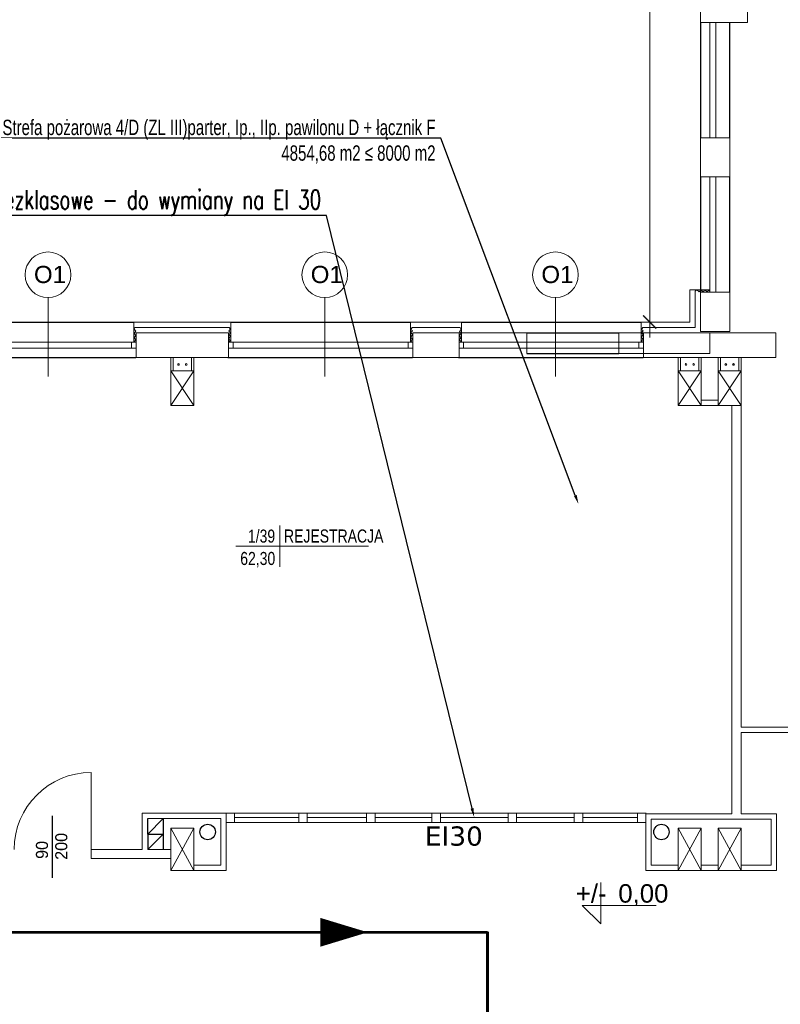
# Model space of a CAD drawing. Header units: millimetres. Extents: x 126553 to 403692, y -95821 to 38049.
# Tile 180 of 256: x 219449 to 220439, y 13474 to 14755. Entities that reach past the tile are written whole.
import ezdxf
from ezdxf import colors
from ezdxf.entities.mleader import LeaderData, LeaderLine
from ezdxf.enums import TextEntityAlignment as Align
from ezdxf.math import Vec2, Vec3

# ---------------------------------------------------------------- set-up
doc = ezdxf.new("R2010")
doc.units = ezdxf.units.MM
doc.layers.add('1  opis', color=9, linetype='Continuous')
doc.layers.add('WIDOK', color=7, linetype='Continuous')
for name, color, linetype, lineweight in [('_(06 GRUBA)', 7, 'Continuous', 40), ('A-opis', 7, 'Continuous', 18), ('docieplenie', 6, 'Continuous', 18), ('docieplenie zew.', 6, 'Continuous', 18), ('ewakaucja', 3, 'Continuous', 50), ('OKNA', 7, 'Continuous', 13), ('opisy', 7, 'Continuous', 18), ('TEREN', 1, 'Continuous', 40), ('WYMIAR', 7, 'Continuous', 18), ('ŚCIANY CIENKIE', 7, 'Continuous', 18), ('ŚCIANY GRUBE', 7, 'Continuous', 20)]:
    doc.layers.add(name, color=color, linetype=linetype, lineweight=lineweight)
doc.layers.add('KOMINY', color=94, linetype='Continuous', plot=False)
doc.styles.add('AR12', font='arial.ttf', dxfattribs={"height": 12})
doc.styles.add('Arial', font='arial.ttf')
doc.styles.add('ROMANS', font='romans.shx', dxfattribs={"width": 0.7})
doc.styles.add('RS12', font='Romans', dxfattribs={"width": 0.75, "height": 12})
doc.styles.add('RS8', font='ROMANS.SHX', dxfattribs={"width": 0.75, "height": 8})
doc.styles.add('STYLE1', font='txt', dxfattribs={"width": 0.8})
doc.linetypes.add('ZIGZAG', pattern='A,0.0001,-0.2,[131,LTYPESHP.SHX,S=0.2,R=0,X=-0.2,Y=0],-0.4,[131,LTYPESHP.SHX,S=0.2,R=180,X=0.2,Y=0],-0.2', length=0.8001)
doc.dimstyles.new('A_100', dxfattribs={"dimtxt": 26, "dimasz": 2, "dimexe": 0, "dimexo": 5, "dimgap": 0.01, "dimtad": 0, "dimdec": 4, "dimrnd": 0.5, "dimdsep": 46, "dimtxsty": 'Arial', "dimblk1": 'K', "dimblk2": 'K', "dimsah": 1, "dimcen": 10, "dimse1": 1, "dimse2": 1, "dimclrd": 256, "dimclre": 256, "dimclrt": 1, "dimadec": 0, "dimazin": 0, "dimtfac": 0.5, "dimtdec": 4, "dimtmove": 0, "dimatfit": 3, "dimldrblk": 'K', "dimfxl": 1, "dimtvp": 0.75, "dimtolj": 1, "dimtzin": 0, "dimlwd": 13, "dimarcsym": 0})

# ---------------------------------------------------------------- blocks, each defined once
blk = doc.blocks.new('METKA')
for p, q in [((0, 26.9), (0, -26.9)), ((-57.4, 0), (115.4, 0))]:
    blk.add_line(p, q)
at = {"layer": 'opisy', "style": 'STYLE1', "width": 0.8, "flags": 4}
for tag, p in [('NUMER', (-6.1, 4.5)), ('POWIERZCHNIA', (-6, -24.6))]:
    blk.add_attdef(tag, text='', height=17, dxfattribs=at).set_placement(p, align=Align.RIGHT)
for tag, p in [('NAZWA', (5.3, 4.6)), ('POSADZKA', (5.6, -24.7))]:
    blk.add_attdef(tag, p, '', height=17, dxfattribs=at)
blk = doc.blocks.new('stolarka01')
at = {"layer": 'opisy', "color": 8}
blk.add_line((7091.2, -3243.9), (7091.2, -3141.1), dxfattribs=at)
at = {"layer": 'opisy'}
blk.add_circle((7091.2, -3111.4), 29.7, dxfattribs=at)
at = {"layer": 'opisy', "insert": (7072.9, -3099.8), "char_height": 22.4, "width": 15.9, "attachment_point": 1}
blk.add_mtext('{\\fArial|b0|i0|c238|p34;O1}', dxfattribs=at)
blk = doc.blocks.new('KOTA-WA')
at = {"color": 7}
for p, q in [((0, 27), (0, 0)), ((-12, 12), (0, 0)), ((-12, 12), (36, 12))]:
    blk.add_line(p, q, dxfattribs=at)
at = {"layer": 'A-opis', "color": 7, "style": 'RS12', "width": 0.6, "flags": 4}
blk.add_attdef('ZNAK', text='', height=8, dxfattribs=at).set_placement((-6.18, 19.74), align=Align.MIDDLE)
blk.add_attdef('RZEDNA', text='', height=10, dxfattribs=at).set_placement((2.11, 11.17), align=Align.BOTTOM_LEFT)
at = {"layer": 'A-opis', "color": 7, "style": 'RS8', "width": 0.6, "flags": 4}
blk.add_attdef('UWAGA', text='', height=7, dxfattribs=at).set_placement((3.83, 8.14), align=Align.TOP_LEFT)
blk = doc.blocks.new('K')
for p, q in [((0, 10), (0, -10)), ((-10, 0), (10, 0)), ((4.24, 4.24), (-4.24, -4.24))]:
    blk.add_line(p, q)
blk.add_trace([(-4.77, -3.71), (-3.71, -4.77), (3.71, 4.77), (4.77, 3.71)])
blk = doc.blocks.new('*D2971')
at = {"layer": 'Defpoints', "color": 0, "linetype": 'ByBlock', "lineweight": -3}
for p in [(220334.7, 15994.4), (220268.8, 14361.4), (220320.7, 14361.4)]:
    blk.add_point(p, dxfattribs=at)
at = {"layer": 'WYMIAR', "linetype": 'ByBlock', "lineweight": 13}
blk.add_line((220268.8, 15992.4), (220268.8, 14363.4), dxfattribs=at)
at = {"layer": 'WYMIAR', "linetype": 'ByBlock', "lineweight": 13, "xscale": 2, "yscale": 2, "zscale": 2}
for p, rotation in [((220268.8, 15994.4), 90), ((220268.8, 14361.4), 270)]:
    blk.add_blockref('K', p, dxfattribs=dict(at, rotation=rotation))
at = {"layer": 'WYMIAR', "color": 7, "linetype": 'ByBlock', "insert": (220248.9, 15177.9), "char_height": 26, "attachment_point": 5, "rotation": 90, "style": 'Arial'}
blk.add_mtext('\\A1;1633', dxfattribs=at)
blk = doc.blocks.new('*D2984')
at = {"layer": 'Defpoints', "color": 0, "linetype": 'ByBlock', "lineweight": -3}
for p in [(220347.7, 15996.4), (214957.2, 12749.4), (220435.7, 12749.4)]:
    blk.add_point(p, dxfattribs=at)
at = {"layer": 'WYMIAR', "linetype": 'ByBlock', "lineweight": 13}
blk.add_line((214957.2, 15994.4), (214957.2, 12751.4), dxfattribs=at)
at = {"layer": 'WYMIAR', "linetype": 'ByBlock', "lineweight": 13, "xscale": 2, "yscale": 2, "zscale": 2}
for p, rotation in [((214957.2, 15996.4), 90), ((214957.2, 12749.4), 270)]:
    blk.add_blockref('K', p, dxfattribs=dict(at, rotation=rotation))
at = {"layer": 'WYMIAR', "color": 7, "linetype": 'ByBlock', "insert": (214937.3, 14372.9), "char_height": 26, "attachment_point": 5, "rotation": 90, "style": 'Arial'}
blk.add_mtext('\\A1;3247', dxfattribs=at)

msp = doc.modelspace()

# ---------------------------------------------------------------- linework, layer by layer
at = {"layer": 'docieplenie', "color": 0}
for p, q in [((220328.00466, 14401.49893), (220330.10103, 14403.21914)), ((220328.00466, 14401.49875), (220330.10103, 14403.21895)), ((220330.10103, 14403.21914), (220332.92558, 14400.71908)), ((220330.10103, 14403.21895), (220332.92558, 14400.71889)), ((220332.92558, 14400.71908), (220335.21227, 14403.24608)), ((220332.92558, 14400.71889), (220335.21227, 14403.24589)), ((220335.21227, 14403.24608), (220338.19827, 14400.71908)), ((220335.21227, 14403.24589), (220338.19827, 14400.71889)), ((220338.19827, 14400.71908), (220340.53878, 14403.24608)), ((220338.19827, 14400.71889), (220340.53878, 14403.24589)), ((220340.53878, 14403.24608), (220343.3365, 14400.63845)), ((220340.53878, 14403.24589), (220343.3365, 14400.63826)), ((220343.3365, 14400.63845), (220345.54238, 14403.21914)), ((220343.3365, 14400.63826), (220345.54238, 14403.21895)), ((220345.54238, 14403.21914), (220346.59159, 14402.06326)), ((220345.54238, 14403.21895), (220346.59159, 14402.06307)), ((219723.72702, 14361.36048), (219723.72702, 14335.36048)), ((219960.25803, 14349.94168), (219957.9889, 14347.67417)), ((219959.74706, 14354.31586), (219958.07562, 14351.71691)), ((219958.07562, 14351.71691), (219960.25803, 14349.94168)), ((220023.43944, 14351.63306), (220021.17031, 14349.36555)), ((220021.17031, 14349.36555), (220023.43944, 14346.58265)), ((220022.16774, 14354.31586), (220023.43944, 14351.63306)), ((220260.25803, 14349.94168), (220257.9889, 14347.67417)), ((220259.74706, 14354.31586), (220258.07562, 14351.71691)), ((220258.07562, 14351.71691), (220260.25803, 14349.94168)), ((219597.72702, 14335.36048), (219597.72702, 14347.36048)), ((219723.18897, 14337.62766), (219721.11648, 14335.59886)), ((219721.18992, 14340.38491), (219723.18897, 14337.62766)), ((219960.25803, 14344.89126), (219957.77215, 14341.84811)), ((219957.77215, 14341.84811), (219960.29853, 14339.32783)), ((219957.9889, 14347.67417), (219960.25803, 14344.89126)), ((219960.47242, 14339.28204), (219958.02324, 14336.8855)), ((219958.02324, 14336.8855), (219959.04371, 14335.61081)), ((220023.43944, 14346.58265), (220020.95357, 14343.5395)), ((220020.95357, 14343.5395), (220023.47995, 14341.01921)), ((220023.47995, 14341.01921), (220020.97808, 14338.25872)), ((220020.97808, 14338.25872), (220023.47995, 14336.27949)), ((220023.47995, 14336.27949), (220022.75018, 14335.70653)), ((220260.25803, 14344.89126), (220257.77215, 14341.84811)), ((220257.77215, 14341.84811), (220260.29853, 14339.32783)), ((220257.9889, 14347.67417), (220260.25803, 14344.89126)), ((220260.47242, 14339.28204), (220258.02324, 14336.8855)), ((220258.02324, 14336.8855), (220259.04371, 14335.61081))]:
    msp.add_line(p, q, dxfattribs=at)
at = {"layer": 'docieplenie', "color": 0, "linetype": 'ZIGZAG'}
for p, q in [((220328.00466, 14354.31604), (220328.00466, 14401.49893)), ((220328.00466, 14354.31586), (220328.00466, 14401.49875)), ((219600.20856, 14349.81531), (219597.9519, 14346.41637)), ((219599.16578, 14354.33213), (219597.98462, 14352.33173)), ((219597.98462, 14352.33173), (219600.20856, 14349.81531)), ((219599.16578, 14354.33213), (219721.89812, 14354.33213)), ((219723.24994, 14352.02841), (219721.18992, 14349.90557)), ((219721.18992, 14349.90557), (219723.31436, 14347.07512)), ((219721.89812, 14354.33213), (219723.24994, 14352.02841)), ((219959.74706, 14354.31586), (220022.16774, 14354.31586)), ((220259.74706, 14354.31586), (220328.00466, 14354.31586)), ((220295.73943, 14354.31604), (220328.00466, 14354.31604)), ((219597.9519, 14346.41637), (219600.37717, 14343.76689)), ((219600.37717, 14343.76689), (219598.08779, 14340.89099)), ((219598.08779, 14340.89099), (219600.44247, 14338.34179)), ((219600.44247, 14338.34179), (219598.21854, 14335.79268)), ((219723.31436, 14347.07512), (219721.18992, 14345.33821)), ((219721.18992, 14345.33821), (219723.24994, 14342.89377)), ((219723.24994, 14342.89377), (219721.18992, 14340.38491))]:
    msp.add_line(p, q, dxfattribs=at)
at = {"layer": 'docieplenie', "color": 0, "lineweight": 0}
msp.add_lwpolyline([(219542.09127, 13675.36048), (219542.09127, 13775.36048)], dxfattribs=at)
at = {"layer": 'docieplenie', "color": 0, "lineweight": 30}
msp.add_lwpolyline([(219491.93028, 13638.35568), (219491.93028, 13719.22362)], dxfattribs=at)
at = {"layer": 'docieplenie', "color": 0, "lineweight": 0}
msp.add_arc((219542.09127, 13675.36048), 100, 90, 180, dxfattribs=at)
at = {"layer": 'docieplenie zew.', "color": 0}
for p, q in [((220346.72702, 14403.36067), (220320.72702, 14403.36067)), ((220320.72702, 14403.36067), (220320.72702, 14361.36067)), ((220346.72702, 14403.36048), (220320.72702, 14403.36048)), ((220320.72702, 14403.36048), (220320.72702, 14361.36048)), ((220346.72702, 14400.36067), (220346.72702, 14403.36067)), ((220346.72702, 14400.36048), (220346.72702, 14403.36048)), ((219597.72702, 14335.36048), (219597.72702, 14361.36048)), ((219597.72702, 14347.36048), (219597.72702, 14361.36048)), ((219597.72702, 14361.36048), (219723.72702, 14361.36048)), ((219723.72702, 14361.36048), (219723.72702, 14335.36048)), ((219960.72702, 14361.36048), (219957.72702, 14361.36048)), ((219957.72702, 14361.36048), (219957.72702, 14335.36048)), ((220023.72702, 14361.36048), (219960.72702, 14361.36048)), ((220023.72702, 14347.36048), (220023.72702, 14361.36048)), ((220260.72702, 14361.36048), (220257.72702, 14361.36048)), ((220257.72702, 14361.36048), (220257.72702, 14335.36048)), ((220320.72702, 14361.36048), (220260.72702, 14361.36048)), ((220320.72702, 14361.36067), (220295.73943, 14361.36067)), ((219600.72702, 14335.36048), (219597.72702, 14335.36048)), ((219600.72702, 14335.36048), (219597.72702, 14335.36048)), ((219723.72702, 14335.36048), (219720.72702, 14335.36048)), ((219723.72702, 14335.36048), (219720.72702, 14335.36048)), ((219957.72702, 14335.36048), (219960.72702, 14335.36048)), ((220020.72702, 14335.36048), (220023.72702, 14335.36048)), ((220023.72702, 14335.36048), (220023.72702, 14347.36048)), ((220257.72702, 14335.36048), (220260.72702, 14335.36048))]:
    msp.add_line(p, q, dxfattribs=at)
at = {"layer": 'ewakaucja', "color": 3, "lineweight": 60}
msp.add_lwpolyline([(219902.03008, 13567.48813, 0, 37.5, 0), (219840.32684, 13567.48813, 37.5, 37.5, 0)], format="xyseb", dxfattribs=at)
for points in [[(218565.97657, 13568.01048), (220057.5521, 13567.42436)], [(220576.80123, 13237.07418), (220057.5521, 13237.07418), (220057.5521, 13567.90587)]]:
    msp.add_lwpolyline(points, dxfattribs=at)
at = {"layer": 'KOMINY', "color": 0}
for p, q in [((219635.72702, 13715.36048), (219615.72702, 13695.36048)), ((219635.72702, 13715.36048), (219615.72702, 13695.36048)), ((219615.72702, 13695.36048), (219615.72702, 13715.36048)), ((219635.72702, 13715.36048), (219635.72702, 13675.36048)), ((219635.72702, 13715.36048), (219635.72702, 13675.36048)), ((219615.72702, 13695.36048), (219635.72702, 13695.36048)), ((219635.72702, 13695.36048), (219615.72702, 13675.36048)), ((219635.72702, 13695.36048), (219615.72702, 13675.36048)), ((219615.72702, 13695.36048), (219615.72702, 13675.36048)), ((219615.72702, 13695.36048), (219635.72702, 13695.36048))]:
    msp.add_line(p, q, dxfattribs=at)
for centre in [(219693.76342, 13698.01634), (220283.97493, 13698.01634)]:
    msp.add_circle(centre, 10, dxfattribs=at)
at = {"layer": 'OKNA'}
for p, q in [((220346.72702, 14751.36048), (220346.72702, 14601.36048)), ((220354.72702, 14751.36048), (220354.72702, 14601.36048)), ((220346.72702, 14550.36048), (220346.72702, 14400.36048)), ((220354.72702, 14550.36048), (220354.72702, 14400.36048)), ((220108.72702, 14335.36048), (220228.72702, 14335.36048)), ((220108.72702, 14327.36048), (220228.72702, 14327.36048))]:
    msp.add_line(p, q, dxfattribs=at)
at = {"layer": 'OKNA', "color": 0}
for p, q in [((220346.72702, 14453.56713), (220346.72702, 14400.36067)), ((220346.72702, 14453.56695), (220346.72702, 14400.36048)), ((220354.72702, 14453.56713), (220354.72702, 14400.36067)), ((220354.72702, 14453.56695), (220354.72702, 14400.36048)), ((219360.10202, 14335.36048), (219600.10202, 14335.36048)), ((219594.72702, 14327.36048), (219594.72702, 14335.36048)), ((219720.72702, 14335.36048), (219960.72702, 14335.36048)), ((219726.72702, 14327.36048), (219726.72702, 14335.36048)), ((219954.72702, 14327.36048), (219954.72702, 14335.36048)), ((220020.72702, 14335.36048), (220260.72702, 14335.36048)), ((220026.72702, 14327.36048), (220026.72702, 14335.36048)), ((220254.72702, 14327.36048), (220254.72702, 14335.36048)), ((219360.10202, 14327.36048), (219600.10202, 14327.36048)), ((219720.72702, 14327.36048), (219960.72702, 14327.36048)), ((220020.72702, 14327.36048), (220260.72702, 14327.36048)), ((220020.72702, 14327.36048), (220026.72702, 14327.36048)), ((220260.72702, 14327.36048), (220254.72702, 14327.36048)), ((219717.72702, 13716.90271), (219718.0735, 13716.90271))]:
    msp.add_line(p, q, dxfattribs=at)
at = {"layer": 'OKNA', "color": 4}
for p, q in [((219728.82708, 13722.36048), (220252.82099, 13722.36048)), ((219728.82708, 13710.36185), (220263.72702, 13710.36185)), ((219729.17355, 13716.90271), (219812.24956, 13716.90271)), ((219823.34961, 13716.90271), (219900.34258, 13716.90271)), ((219832.55189, 13716.90271), (219900.34258, 13716.90271)), ((219911.44264, 13716.90271), (219985.44725, 13716.90271)), ((219996.5473, 13716.90271), (220084.462, 13716.90271)), ((220095.56206, 13716.90271), (220170.48127, 13716.90271)), ((220181.58132, 13716.90271), (220252.82099, 13716.90271))]:
    msp.add_line(p, q, dxfattribs=at)
at = {"layer": 'WIDOK'}
for p, q in [((220334.72702, 14751.36048), (220334.72702, 14601.36048)), ((220372.72702, 14601.36048), (220372.72702, 14751.36048)), ((220334.72702, 14550.36048), (220334.72702, 14400.36048)), ((220372.72702, 14400.36048), (220372.72702, 14550.36048)), ((220108.72702, 14347.36048), (220228.72702, 14347.36048)), ((220108.72702, 14320.36048), (220228.72702, 14320.36048))]:
    msp.add_line(p, q, dxfattribs=at)
at = {"layer": 'WIDOK', "color": 0}
for p, q in [((220372.72702, 14400.36067), (220372.72702, 14453.56713)), ((220372.72702, 14400.36048), (220372.72702, 14453.56695)), ((219363.72702, 14361.36048), (219597.72702, 14361.36048)), ((219723.72702, 14361.36048), (219957.72702, 14361.36048)), ((220023.72702, 14361.36048), (220257.72702, 14361.36048)), ((219360.10202, 14315.36048), (219600.10202, 14315.36048)), ((219720.10202, 14315.36048), (219960.10202, 14315.36048)), ((220020.10202, 14315.36048), (220260.10202, 14315.36048))]:
    msp.add_line(p, q, dxfattribs=at)
at = {"layer": 'ŚCIANY CIENKIE', "color": 0}
for p, q in [((220334.72702, 14349.36067), (220334.72702, 14400.36067)), ((220334.72702, 14400.36067), (220372.72702, 14400.36067)), ((220334.72702, 14400.36067), (220346.72702, 14400.36067)), ((220334.72702, 14349.36048), (220334.72702, 14400.36048)), ((220334.72702, 14400.36048), (220372.72702, 14400.36048)), ((220334.72702, 14400.36048), (220346.72702, 14400.36048)), ((220372.72702, 14400.36067), (220372.72702, 14349.36067)), ((220372.72702, 14400.36048), (220372.72702, 14349.36048)), ((220334.72702, 14349.36067), (220372.72702, 14349.36067)), ((220334.72702, 14349.36048), (220372.72702, 14349.36048)), ((219675.72702, 14297.86048), (219645.72702, 14252.86048)), ((219645.72702, 14297.86048), (219675.72702, 14252.86048)), ((220335.72702, 14297.86067), (220305.72702, 14252.86067)), ((220305.72702, 14297.86067), (220335.72702, 14252.86067)), ((220335.72702, 14297.86048), (220305.72702, 14252.86048)), ((220305.72702, 14297.86048), (220335.72702, 14252.86048)), ((220387.72702, 14297.86067), (220357.72702, 14252.86067)), ((220357.72702, 14297.86067), (220387.72702, 14252.86067)), ((220387.72702, 14297.86048), (220357.72702, 14252.86048)), ((220357.72702, 14297.86048), (220387.72702, 14252.86048)), ((219675.72702, 13702.86048), (219645.72702, 13647.86048)), ((219675.72702, 13647.86048), (219645.72702, 13702.86048)), ((220305.72702, 13647.86067), (220335.72702, 13702.86067)), ((220305.72702, 13702.86067), (220335.72702, 13647.86067)), ((220335.72702, 13702.86048), (220305.72702, 13647.86048)), ((220335.72702, 13647.86048), (220305.72702, 13702.86048)), ((220387.72702, 13702.86213), (220357.72702, 13647.86213)), ((220387.72702, 13647.86213), (220357.72702, 13702.86213)), ((220357.72702, 13647.86067), (220387.72702, 13702.86067)), ((220357.72702, 13702.86067), (220387.72702, 13647.86067))]:
    msp.add_line(p, q, dxfattribs=at)
at = {"layer": 'ŚCIANY GRUBE'}
for p, q in [((220334.72702, 14751.36048), (220334.72702, 14996.36048)), ((220395.72702, 14751.36048), (220395.72702, 14777.36048)), ((220334.72702, 14751.36048), (220372.72702, 14751.36048)), ((220372.72702, 14751.36048), (220395.72702, 14751.36048)), ((220334.72702, 14601.36048), (220372.72702, 14601.36048)), ((220334.72702, 14550.36048), (220334.72702, 14601.36048)), ((220372.72702, 14550.36048), (220372.72702, 14601.36048)), ((220334.72702, 14550.36048), (220372.72702, 14550.36048)), ((220334.72702, 14349.36048), (220334.72702, 14400.36048)), ((220334.72702, 14400.36048), (220372.72702, 14400.36048)), ((220372.72702, 14349.36048), (220372.72702, 14400.36048)), ((220334.72702, 14349.36048), (220372.72702, 14349.36048)), ((220009.6912, 14347.36048), (220108.72702, 14347.36048)), ((220108.72702, 14347.36048), (220108.72702, 14320.36048)), ((220228.72702, 14347.36048), (220228.72702, 14320.36048)), ((220228.72702, 14347.36048), (220346.72702, 14347.36048)), ((220346.72702, 14320.36048), (220346.72702, 14347.36048)), ((220348.72702, 14347.36048), (220432.72702, 14347.36048)), ((220432.72702, 14347.36048), (220432.72702, 14320.36048)), ((220228.72702, 14320.36048), (220346.72702, 14320.36048)), ((220387.72702, 14297.86048), (220387.72702, 14315.36067)), ((220357.72702, 14297.86048), (220387.72702, 14297.86048)), ((220357.72702, 14297.86048), (220357.72702, 14252.86048)), ((220387.72702, 14297.86048), (220387.72702, 14252.86048)), ((220307.72702, 14252.86048), (220337.72702, 14252.86048)), ((220357.72702, 14252.86048), (220387.72702, 14252.86048)), ((220387.72702, 14252.86048), (220387.72702, 14161.41139))]:
    msp.add_line(p, q, dxfattribs=at)
at = {"layer": 'ŚCIANY GRUBE', "color": 0}
for p, q in [((219600.72702, 14347.36048), (219600.72702, 14315.36048)), ((219720.72702, 14347.36048), (219600.72702, 14347.36048)), ((219720.72702, 14315.36048), (219720.72702, 14347.36048)), ((219960.72702, 14347.36048), (219960.72702, 14315.36048)), ((220020.72702, 14347.36048), (219960.72702, 14347.36048)), ((220020.72702, 14315.36048), (220020.72702, 14347.36048)), ((220260.72702, 14315.36048), (220260.72702, 14347.36048)), ((220260.72702, 14347.36048), (220345.72702, 14347.36048)), ((220345.72702, 14347.36067), (220295.73943, 14347.36067)), ((220345.72702, 14347.36067), (220295.73943, 14347.36067)), ((220345.72702, 14347.36067), (220347.72702, 14347.36067)), ((220345.72702, 14347.36067), (220347.72702, 14347.36067)), ((220345.72702, 14347.36067), (220347.72702, 14347.36067)), ((220345.72702, 14347.36048), (220347.72702, 14347.36048)), ((220345.72702, 14347.36048), (220347.72702, 14347.36048)), ((220345.72702, 14347.36048), (220347.72702, 14347.36048)), ((220432.72702, 14347.36067), (220347.72702, 14347.36067)), ((220347.72702, 14347.36048), (220427.72702, 14347.36048)), ((220347.72702, 14347.36048), (220427.72702, 14347.36048)), ((220432.72702, 14315.36067), (220432.72702, 14347.36067)), ((219600.72702, 14315.36048), (219720.72702, 14315.36048)), ((219645.72702, 14297.86048), (219645.72702, 14315.36048)), ((219648.72702, 14297.86048), (219648.72702, 14315.36048)), ((219672.72702, 14297.86048), (219672.72702, 14315.36048)), ((219675.72702, 14297.86048), (219675.72702, 14315.36048)), ((219960.72702, 14315.36048), (220020.72702, 14315.36048)), ((220345.72702, 14315.36048), (220260.72702, 14315.36048)), ((220295.73943, 14315.36067), (220345.72702, 14315.36067)), ((220305.72695, 14297.86044), (220305.72695, 14315.36044)), ((220305.7271, 14297.86063), (220305.7271, 14315.36067)), ((220308.72695, 14297.86044), (220308.72695, 14315.36044)), ((220308.7271, 14297.86063), (220308.7271, 14315.36067)), ((220332.72695, 14297.86044), (220332.72695, 14315.36044)), ((220332.7271, 14297.86063), (220332.7271, 14315.36063)), ((220335.72695, 14297.86044), (220335.72695, 14315.36044)), ((220335.7271, 14297.86063), (220335.7271, 14315.36063)), ((220345.72702, 14315.36067), (220347.72702, 14315.36067)), ((220345.72702, 14315.36048), (220347.72702, 14315.36048)), ((220347.72702, 14315.36067), (220432.72702, 14315.36067)), ((220427.72702, 14315.36048), (220347.72702, 14315.36048)), ((220357.72695, 14297.86044), (220357.72695, 14315.36044)), ((220357.7271, 14297.86063), (220357.7271, 14315.36063)), ((220360.72695, 14297.86044), (220360.72695, 14315.36044)), ((220360.7271, 14297.86063), (220360.7271, 14315.36063)), ((220384.72695, 14297.86044), (220384.72695, 14315.36048)), ((220384.7271, 14297.86063), (220384.7271, 14315.36063)), ((220387.72695, 14297.86044), (220387.72695, 14315.36048)), ((220387.7271, 14297.86063), (220387.7271, 14315.36063)), ((219645.72702, 14297.86048), (219675.72702, 14297.86048)), ((219645.72702, 14297.86048), (219645.72702, 14252.86048)), ((219675.72702, 14252.86048), (219675.72702, 14297.86048)), ((220305.72702, 14252.86067), (220305.72702, 14297.86067)), ((220335.72702, 14297.86067), (220305.72702, 14297.86067)), ((220305.72702, 14297.86048), (220335.72702, 14297.86048)), ((220305.72702, 14297.86048), (220305.72702, 14252.86048)), ((220335.72702, 14297.86067), (220335.72702, 14252.86067)), ((220335.72702, 14252.86048), (220335.72702, 14297.86048)), ((220357.72702, 14252.86067), (220357.72702, 14297.86067)), ((220387.72702, 14297.86067), (220357.72702, 14297.86067)), ((220357.72702, 14297.86048), (220387.72702, 14297.86048)), ((220357.72702, 14297.86048), (220357.72702, 14252.86048)), ((220387.72702, 14297.86067), (220387.72702, 14252.86067)), ((220387.72702, 14252.86048), (220387.72702, 14297.86048)), ((220335.72702, 14259.86067), (220345.72702, 14259.86067)), ((220345.72702, 14259.86048), (220335.72702, 14259.86048)), ((220345.72702, 14259.86067), (220347.72702, 14259.86067)), ((220345.72702, 14259.86048), (220347.72702, 14259.86048)), ((220347.72702, 14259.86067), (220357.72702, 14259.86067)), ((220357.72702, 14259.86048), (220347.72702, 14259.86048)), ((219645.72702, 14252.86048), (219675.72702, 14252.86048)), ((220335.72702, 14252.86067), (220305.72702, 14252.86067)), ((220305.72702, 14252.86048), (220335.72702, 14252.86048)), ((220335.72702, 14252.86067), (220345.72702, 14252.86067)), ((220345.72702, 14252.86048), (220335.72702, 14252.86048)), ((220345.72702, 14252.86067), (220347.72702, 14252.86067)), ((220345.72702, 14252.86048), (220347.72702, 14252.86048)), ((220347.72702, 14252.86067), (220357.72702, 14252.86067)), ((220357.72702, 14252.86048), (220347.72702, 14252.86048)), ((220387.72702, 14252.86067), (220357.72702, 14252.86067)), ((220357.72702, 14252.86048), (220387.72702, 14252.86048)), ((220375.72702, 14252.86067), (220375.72702, 13721.55678)), ((220375.72702, 14252.86048), (220375.72702, 13721.55659)), ((220387.72702, 14252.86067), (220387.72702, 13834.36067)), ((220387.72702, 14252.86048), (220387.72702, 13834.36048)), ((220387.72702, 13834.36048), (220387.72702, 14252.86048)), ((220484.72702, 13834.36067), (220387.72702, 13834.36067)), ((220466.81041, 13834.36048), (220387.72702, 13834.36048)), ((220387.72702, 13827.36067), (220484.72702, 13827.36067)), ((220387.72702, 13827.36067), (220387.72702, 13721.55678)), ((220387.72702, 13722.31076), (220387.72702, 13827.36048)), ((220387.72702, 13827.36048), (220484.72702, 13827.36048)), ((220387.72702, 13827.36048), (220387.72702, 13721.55659)), ((219653.22702, 13722.36048), (219608.72702, 13722.36048)), ((219608.72702, 13722.36048), (219608.72702, 13675.36048)), ((219717.72702, 13722.36048), (219653.22702, 13722.36048)), ((219717.72702, 13647.86048), (219717.72702, 13722.36048)), ((220252.82099, 13722.36048), (220263.92105, 13722.36048)), ((220252.82099, 13710.36185), (220252.82099, 13722.36048)), ((220263.72702, 13722.36048), (220263.72702, 13647.86048)), ((220375.72702, 13721.55659), (220263.72702, 13721.55659)), ((220375.72702, 13721.55678), (220295.73943, 13721.55678)), ((220375.72702, 13721.55678), (220335.72702, 13721.55678)), ((220375.72702, 13721.55678), (220347.72702, 13721.55678)), ((220375.72702, 13723.36067), (220375.72702, 13721.55678)), ((220387.72702, 13721.55678), (220433.58504, 13721.55678)), ((220387.72702, 13721.55659), (220433.58504, 13721.55659)), ((220433.58504, 13721.55678), (220433.58504, 13647.86067)), ((220433.58504, 13721.55659), (220433.58504, 13647.86048)), ((219653.22702, 13715.36048), (219615.72702, 13715.36048)), ((219615.72702, 13715.36048), (219615.72702, 13675.36048)), ((219710.72702, 13715.36048), (219653.22702, 13715.36048)), ((219710.72702, 13654.86048), (219710.72702, 13715.36048)), ((220263.72702, 13710.36185), (220252.82099, 13710.36185)), ((220270.72702, 13714.55659), (220270.72702, 13654.86048)), ((220375.72702, 13714.55659), (220270.72702, 13714.55659)), ((220375.72702, 13714.55678), (220295.73943, 13714.55678)), ((220387.72702, 13714.55678), (220335.72702, 13714.55678)), ((220375.72702, 13714.55678), (220347.72702, 13714.55678)), ((220375.72702, 13714.55659), (220426.58504, 13714.55659)), ((220387.72702, 13714.55678), (220426.58504, 13714.55678)), ((220426.58504, 13714.55678), (220426.58504, 13654.86067)), ((220426.58504, 13714.55659), (220426.58504, 13654.86048)), ((219645.72702, 13702.86048), (219645.72702, 13647.86048)), ((219645.72702, 13702.86048), (219675.72702, 13702.86048)), ((219675.72702, 13647.86048), (219675.72702, 13702.86048)), ((220335.72702, 13702.86067), (220305.72702, 13702.86067)), ((220305.72702, 13647.86067), (220305.72702, 13702.86067)), ((220305.72702, 13702.86048), (220305.72702, 13647.86048)), ((220305.72702, 13702.86048), (220335.72702, 13702.86048)), ((220335.72702, 13702.86067), (220335.72702, 13647.86067)), ((220335.72702, 13647.86048), (220335.72702, 13702.86048)), ((220357.72702, 13702.86213), (220357.72702, 13647.86213)), ((220357.72702, 13702.86213), (220387.72702, 13702.86213)), ((220387.72702, 13702.86067), (220357.72702, 13702.86067)), ((220357.72702, 13647.86067), (220357.72702, 13702.86067)), ((220387.72702, 13647.86213), (220387.72702, 13702.86213)), ((220387.72702, 13702.86067), (220387.72702, 13647.86067)), ((220426.58504, 13654.86067), (220426.58504, 13694.86067)), ((220426.58504, 13654.86048), (220426.58504, 13694.86048)), ((220433.58504, 13647.86067), (220433.58504, 13694.86067)), ((220433.58504, 13647.86048), (220433.58504, 13694.86048)), ((219608.72702, 13675.36048), (219542.09127, 13675.36048)), ((219542.09127, 13675.36048), (219542.09127, 13663.36048)), ((219542.09127, 13674.07618), (219542.09127, 13663.36048)), ((219645.72702, 13675.36048), (219615.72702, 13675.36048)), ((219645.72702, 13663.36048), (219542.09127, 13663.36048)), ((219645.72702, 13647.86048), (219675.72702, 13647.86048)), ((219675.72702, 13654.86048), (219710.72702, 13654.86048)), ((219675.72702, 13647.86048), (219717.72702, 13647.86048)), ((220263.72702, 13647.86048), (220335.72702, 13647.86048)), ((220305.72702, 13654.86048), (220270.72702, 13654.86048)), ((220305.72702, 13654.86048), (220273.90272, 13654.86048)), ((220335.72702, 13647.86048), (220273.90272, 13647.86048)), ((220305.72702, 13654.86067), (220295.73943, 13654.86067)), ((220335.72702, 13647.86067), (220295.73943, 13647.86067)), ((220335.72702, 13647.86067), (220305.72702, 13647.86067)), ((220335.72702, 13654.86067), (220345.72702, 13654.86067)), ((220345.72702, 13654.86067), (220335.72702, 13654.86067)), ((220345.72702, 13654.86048), (220335.72702, 13654.86048)), ((220335.72702, 13647.86067), (220345.72702, 13647.86067)), ((220357.72702, 13647.86067), (220335.72702, 13647.86067)), ((220345.72702, 13647.86048), (220335.72702, 13647.86048)), ((220357.72702, 13654.86067), (220345.72702, 13654.86067)), ((220345.72702, 13654.86048), (220347.72702, 13654.86048)), ((220345.72702, 13647.86048), (220347.72702, 13647.86048)), ((220347.72702, 13654.86067), (220357.72702, 13654.86067)), ((220357.72702, 13654.86048), (220347.72702, 13654.86048)), ((220347.72702, 13647.86067), (220357.72702, 13647.86067)), ((220433.58504, 13647.86067), (220347.72702, 13647.86067)), ((220429.72702, 13647.86048), (220347.72702, 13647.86048)), ((220433.58504, 13647.86048), (220347.72702, 13647.86048)), ((220356.73269, 13647.86213), (220386.73269, 13647.86213)), ((220387.72702, 13647.86067), (220357.72702, 13647.86067)), ((220426.58504, 13654.86067), (220387.72702, 13654.86067)), ((220422.72702, 13654.86048), (220387.72702, 13654.86048)), ((220426.58504, 13654.86048), (220387.72702, 13654.86048))]:
    msp.add_line(p, q, dxfattribs=at)
msp.add_lwpolyline([(219717.72702, 13722.36048), (219728.82708, 13722.36048), (219728.82708, 13710.36185), (219717.72702, 13710.36185)], close=True, dxfattribs=at)
at = {"layer": 'ŚCIANY GRUBE', "color": 4}
for points in [[(219812.24956, 13722.36048), (219823.34961, 13722.36048), (219823.34961, 13710.36185), (219812.24956, 13710.36185)], [(219900.34258, 13722.36048), (219911.44264, 13722.36048), (219911.44264, 13710.36185), (219900.34258, 13710.36185)], [(219985.44725, 13722.36048), (219996.5473, 13722.36048), (219996.5473, 13710.36185), (219985.44725, 13710.36185)], [(220084.462, 13722.36048), (220095.56206, 13722.36048), (220095.56206, 13710.36185), (220084.462, 13710.36185)], [(220170.48127, 13722.36048), (220181.58132, 13722.36048), (220181.58132, 13710.36185), (220170.48127, 13710.36185)]]:
    msp.add_lwpolyline(points, close=True, dxfattribs=at)
at = {"layer": 'ŚCIANY GRUBE', "color": 0}
for centre in [(219655.81269, 14306.30644), (219665.81269, 14306.30644), (220315.81262, 14306.3064), (220325.81262, 14306.3064), (220367.64143, 14306.30658), (220367.81262, 14306.3064), (220377.64143, 14306.30658), (220377.81262, 14306.3064)]:
    msp.add_circle(centre, 1.06853, dxfattribs=at)

# ---------------------------------------------------------------- block references
at = {"layer": 'A-opis', "color": 0}
ref = msp.add_blockref('KOTA-WA', (220205.01379, 13578.45633), dxfattribs=dict(at, xscale=2, yscale=2, zscale=2))
ref.add_attrib('ZNAK', '+/-', dxfattribs={"layer": '0', "color": 101, "height": 24, "style": 'AR12', "flags": 4}).set_placement((220192.65157, 13598.88652), align=Align.BOTTOM_CENTER)
ref.add_attrib('RZEDNA', '  0,00', dxfattribs={"layer": '0', "color": 101, "height": 24, "style": 'AR12', "flags": 4}).set_placement((220209.22993, 13598.88652), align=Align.BOTTOM_LEFT)
at = {"layer": 'opisy', "color": 0}
ref = msp.add_blockref('METKA', (219787.67467, 14070.0116), dxfattribs=at)
ref.add_attrib('NAZWA', 'REJESTRACJA', (219793.01592, 14074.57059), dxfattribs={"height": 17, "style": 'STYLE1', "width": 0.8, "flags": 4})
ref.add_attrib('NUMER', '1/39', dxfattribs={"height": 17, "style": 'STYLE1', "width": 0.8, "flags": 4}).set_placement((219781.53221, 14074.47903), align=Align.RIGHT)
ref.add_attrib('POWIERZCHNIA', '62,30', dxfattribs={"height": 17, "style": 'STYLE1', "width": 0.8, "flags": 4}).set_placement((219781.63366, 14045.37383), align=Align.RIGHT)
at = {"layer": 'TEREN', "color": 0}
for p in [(212394.88685, 17534.37801), (212754.88685, 17534.37801), (213054.88685, 17534.37801)]:
    msp.add_blockref('stolarka01', p, dxfattribs=at)

# ---------------------------------------------------------------- texts
at = {"layer": 'opisy', "color": 0, "char_height": 15.68, "width": 11.13, "attachment_point": 1, "rotation": 90}
for s, insert in [('200', (219495.49034, 13661.79581)), ('90', (219470.34735, 13662.98369))]:
    msp.add_mtext(s, dxfattribs=dict(at, insert=insert))
at = {"layer": 'opisy', "color": 1, "true_color": 0xff0000, "insert": (219976.27827, 13705.23391), "char_height": 25, "width": 44.4174403, "attachment_point": 1}
msp.add_mtext('{\\fVerdana|b0|i0|c238|p34;EI30}', dxfattribs=at)

# ---------------------------------------------------------------- dimensions: what is measured, and where the dimension line sits
at = {"layer": 'WYMIAR', "color": 0, "linetype": 'ByBlock'}
for base, p1, p2, picture, middle in [((214957.23434, 12749.36067), (220347.72702, 15996.36048), (220435.72702, 12749.36067), '*D2984', (214937.30869, 14372.86057)), ((220268.82797, 14361.36067), (220334.72702, 15994.36048), (220320.72702, 14361.36067), '*D2971', (220248.90232, 15177.86057))]:
    dim = msp.add_linear_dim(base=base, p1=p1, p2=p2, angle=90, dimstyle='A_100', override={"dimclrt": 7, "dimtmove": 1}, dxfattribs=at)
    dim.commit()
    dim.dimension.update_dxf_attribs({"geometry": picture, "text_midpoint": middle})

# ---------------------------------------------------------------- leaders
at = {"layer": '1  opis', "color": 1, "lineweight": -3}
ml = msp.add_multileader_mtext('Standard', dxfattribs=at)
ml.set_content('{\\f@Arial Unicode MS|b0|i0|c238|p34;Strefa pożarowa 4/D (ZL III)parter, Ip., IIp. pawilonu D + łącznik F \\P4854,68 m2 \\f@Arial Unicode MS|b0|i0|c0|p34;≤\\f@Arial Unicode MS|b0|i0|c238|p34; 8000 m2}', color=1, style='ROMANS')
ml.set_leader_properties()
ml.build(insert=Vec2(0, 0))
ml.multileader.update_dxf_attribs({"text_right_attachment_type": 6, "dogleg_length": 0.36, "arrow_head_size": 12, "scale": 3})
ctx = ml.context
ctx.base_point, ctx.scale, ctx.char_height, ctx.arrow_head_size, ctx.landing_gap_size, ctx.plane_origin = Vec3(219397.57677, 14612.75919), 3, 20, 12, 6, Vec3(220291.86036, 14129.09224)
ctx.right_attachment, ctx.text_align_type = 6, 2
notes = []
notes.append((ctx, [(0, (1, 1, 0), (219997.2052, 14600.78784), (-1, 0), 1.08, [(0, [(220176.14199, 14124.63495)], 0, [])])]))
ctx.mtext.insert, ctx.mtext.alignment, ctx.mtext.flow_direction = Vec3(219990.1252, 14624.73054), 3, 5
at = {"layer": '_(06 GRUBA)', "color": 5, "lineweight": -3}
ml = msp.add_multileader_mtext('Standard', dxfattribs=at)
ml.set_content('istniejące przeszklenie bezklasowe - do wymiany na EI 30', color=5, style='ROMANS')
ml.set_leader_properties()
ml.build(insert=Vec2(0, 0))
ml.multileader.update_dxf_attribs({"text_right_attachment_type": 6, "dogleg_length": 0.36, "arrow_head_size": 12, "scale": 3})
ctx = ml.context
ctx.base_point, ctx.scale, ctx.char_height, ctx.arrow_head_size, ctx.landing_gap_size, ctx.plane_origin = Vec3(219026.25512, 14516.60045), 3, 25, 12, 6, Vec3(220040.50465, 13716.90271)
ctx.right_attachment, ctx.text_align_type = 6, 2
notes.append((ctx, [(0, (1, 1, 0), (219848.50178, 14499.93378), (-1, 0), 1.08, [(0, [(220040.50465, 13716.90271)], 0, [])])]))
ctx.mtext.insert, ctx.mtext.alignment, ctx.mtext.flow_direction = Vec3(219841.42178, 14533.26711), 3, 5
ml = msp.add_multileader_mtext('Standard', dxfattribs=at)
ml.set_content('drzwi do wymiany na dymoszczelne (Sm) o szerokości skrzydła nieblokowanego minimum 0,9 m', color=5, style='ROMANS')
ml.set_leader_properties()
ml.build(insert=Vec2(0, 0))
ml.multileader.update_dxf_attribs({"text_right_attachment_type": 6, "dogleg_length": 0.36, "arrow_head_size": 12, "scale": 3})
ctx = ml.context
ctx.base_point, ctx.scale, ctx.char_height, ctx.arrow_head_size, ctx.landing_gap_size, ctx.plane_origin = Vec3(219165.65999, 12515.56242), 3, 25, 12, 6, Vec3(219024.63061, 13509.81387)
ctx.right_attachment = 6
notes.append((ctx, [(0, (1, 1, 0), (219164.57999, 12515.56242), (1, 0), 1.08, [(0, [(219024.63061, 13509.81387)], 0, [])])]))
ctx.mtext.insert, ctx.mtext.flow_direction = Vec3(219171.65999, 12532.22908), 5
for ctx, leaders in notes:
    for number, flags, end, landing, length, lines in leaders:
        leader = LeaderData()
        leader.index, (leader.has_last_leader_line, leader.has_dogleg_vector, leader.attachment_direction) = number, flags
        leader.last_leader_point, leader.dogleg_vector, leader.dogleg_length = Vec3(end), Vec3(landing), length
        for number, points, colour, breaks in lines:
            line = LeaderLine()
            line.index, line.vertices, line.color, line.breaks = number, Vec3.list(points), colors.encode_raw_color(colour), breaks
            leader.lines.append(line)
        ctx.leaders.append(leader)

doc.saveas('drawing.dxf')
